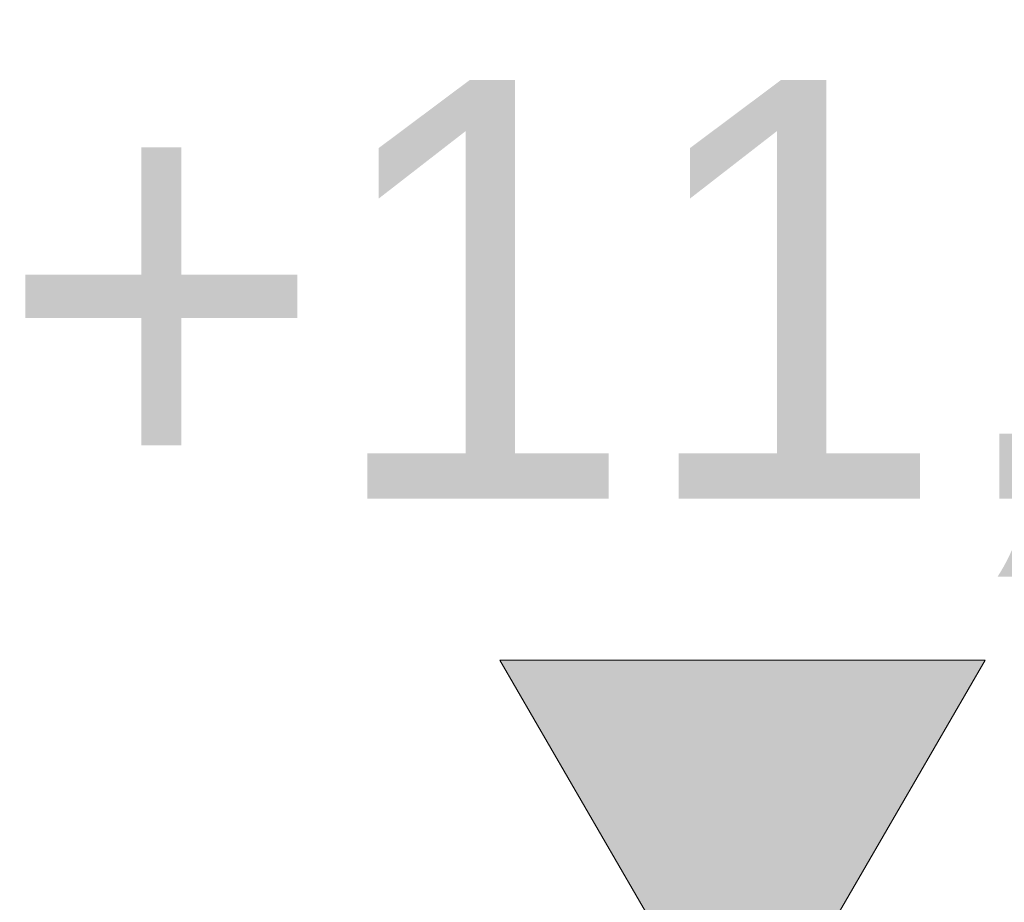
# Model space of a CAD drawing. Extents: x -623047 to -259286, y -27077 to 153279.
# Tile 73 of 190: x -491363 to -490986, y -1012 to -675. Entities that reach past the tile are written whole.
import ezdxf

# ---------------------------------------------------------------- set-up
doc = ezdxf.new("R2010")
doc.units = 0
doc.header["$MEASUREMENT"] = 0
doc.layers.add('INWENT WYMIARY', color=7, linetype='Continuous')
doc.layers.add('INWENT WYMIARY_Nr_Pióra__21', color=7, linetype='Continuous', lineweight=9)
doc.styles.add('GENERATED_STYLE_2', font='txt')

# ---------------------------------------------------------------- blocks, each defined once
blk = doc.blocks.new('Wymiary_65', base_point=(-491086.32, -1079.61))
at = {"layer": 'INWENT WYMIARY_Nr_Pióra__21', "linetype": 'Continuous'}
blk.add_hatch(color=256, dxfattribs=at).paths.add_polyline_path([(-491086.32, -1079.61), (-491179.12, -919.61), (-490993.52, -919.61)], flags=0)
for p, q in [((-491086.32, -1079.61), (-491179.12, -919.61)), ((-491179.12, -919.61), (-490993.52, -919.61)), ((-490993.52, -919.61), (-491086.32, -1079.61))]:
    blk.add_line(p, q, dxfattribs=at)
at = {"layer": 'INWENT WYMIARY_Nr_Pióra__21', "insert": (-491370.93, -887.61), "char_height": 160, "attachment_point": 7, "style": 'GENERATED_STYLE_2'}
blk.add_mtext('{+11,25}', dxfattribs=at)

msp = doc.modelspace()

# ---------------------------------------------------------------- block references
at = {"layer": 'INWENT WYMIARY', "linetype": 'Continuous'}
msp.add_blockref('Wymiary_65', (-491086.32, -1079.61), dxfattribs=at)

doc.saveas('drawing.dxf')
